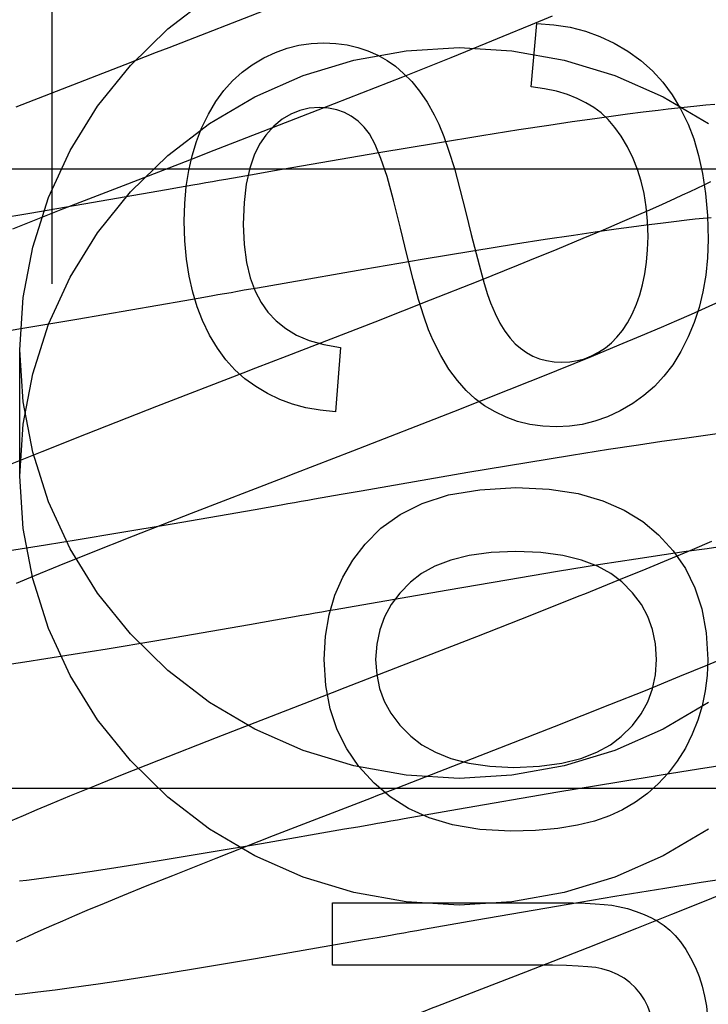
# Model space of a CAD drawing. Header units: inches. Extents: x 0 to 184, y 0 to 119.
# Tile 41 of 113: x 92.81 to 92.932, y 40.006 to 40.18. Entities that reach past the tile are written whole.
import ezdxf

# ---------------------------------------------------------------- set-up
doc = ezdxf.new("R2010")
doc.units = ezdxf.units.IN
doc.header["$LTSCALE"] = 10.121375
doc.header["$MEASUREMENT"] = 0
doc.linetypes.add('HIDDEN', pattern=[0.2, 0.1, -0.1])
doc.layers.add('DEFAULT_2', color=8, linetype='HIDDEN')

msp = doc.modelspace()

# ---------------------------------------------------------------- linework, layer by layer
at = {"layer": 'DEFAULT_2', "color": 8, "linetype": 'HIDDEN'}
for p, q in [((92.81547, 40.73838), (92.81547, 40.13357)), ((92.90055, 40.17958), (92.90436, 40.18118)), ((92.89563, 40.17755), (92.90055, 40.17958)), ((92.90059, 40.16858), (92.90157, 40.17982)), ((92.89259, 40.17631), (92.89563, 40.17755)), ((92.88638, 40.17379), (92.89259, 40.17631)), ((92.83396, 40.17465), (92.82841, 40.1725)), ((92.87781, 40.17037), (92.88638, 40.17379)), ((92.82841, 40.1725), (92.80907, 40.16498)), ((92.86567, 40.1656), (92.87781, 40.17037)), ((92.84322, 40.15689), (92.86567, 40.1656)), ((92.92834, 40.16497), (92.92665, 40.16479)), ((92.93, 40.16514), (92.92834, 40.16497)), ((92.93161, 40.16529), (92.93, 40.16514)), ((92.93319, 40.16543), (92.93161, 40.16529)), ((92.91481, 40.16332), (92.91188, 40.16291)), ((92.91767, 40.1637), (92.91481, 40.16332)), ((92.92045, 40.16405), (92.91767, 40.1637)), ((92.92316, 40.16439), (92.92045, 40.16405)), ((92.92492, 40.16459), (92.92316, 40.16439)), ((92.92665, 40.16479), (92.92492, 40.16459)), ((92.90373, 40.16172), (92.89842, 40.16091)), ((92.90786, 40.16234), (92.90373, 40.16172)), ((92.91188, 40.16291), (92.90786, 40.16234)), ((92.89185, 40.15987), (92.88396, 40.15858)), ((92.89842, 40.16091), (92.89185, 40.15987)), ((92.88396, 40.15858), (92.87354, 40.15683)), ((92.87354, 40.15683), (92.85462, 40.15357)), ((92.96527, 40.15397), (92.46527, 40.15397)), ((92.85106, 40.15294), (92.84869, 40.15253)), ((92.85462, 40.15357), (92.85106, 40.15294)), ((92.81741, 40.14688), (92.82894, 40.15137)), ((92.84047, 40.15109), (92.83814, 40.15068)), ((92.84869, 40.15253), (92.84633, 40.15212)), ((92.93127, 40.15113), (92.93004, 40.15054)), ((92.93246, 40.1517), (92.93127, 40.15113)), ((92.83582, 40.15027), (92.82115, 40.14772)), ((92.83814, 40.15068), (92.83582, 40.15027)), ((92.92741, 40.14931), (92.92603, 40.14868)), ((92.92875, 40.14993), (92.92741, 40.14931)), ((92.93004, 40.15054), (92.92875, 40.14993)), ((92.82115, 40.14772), (92.81153, 40.14609)), ((92.92386, 40.1477), (92.92159, 40.14669)), ((92.92603, 40.14868), (92.92386, 40.1477)), ((92.81153, 40.14609), (92.80445, 40.14491)), ((92.80852, 40.14337), (92.81741, 40.14688)), ((92.92159, 40.14669), (92.91922, 40.14565)), ((92.91676, 40.14458), (92.91335, 40.14312)), ((92.91922, 40.14565), (92.91676, 40.14458)), ((92.91841, 40.14372), (92.92102, 40.14406)), ((92.92102, 40.14406), (92.92354, 40.14438)), ((92.92354, 40.14438), (92.92595, 40.14467)), ((92.92595, 40.14467), (92.92826, 40.14494)), ((92.92826, 40.14494), (92.92974, 40.1451)), ((92.92974, 40.1451), (92.93116, 40.14525)), ((92.93116, 40.14525), (92.93254, 40.14538)), ((92.90305, 40.14149), (92.90809, 40.14225)), ((92.90809, 40.14225), (92.91197, 40.14282)), ((92.91335, 40.14312), (92.90978, 40.14162)), ((92.91197, 40.14282), (92.91571, 40.14335)), ((92.91571, 40.14335), (92.91841, 40.14372)), ((92.89024, 40.13944), (92.89783, 40.14067)), ((92.89783, 40.14067), (92.90305, 40.14149)), ((92.90978, 40.14162), (92.90513, 40.13969)), ((92.88125, 40.13795), (92.89024, 40.13944)), ((92.90513, 40.13969), (92.90028, 40.1377)), ((92.87085, 40.13618), (92.88125, 40.13795)), ((92.90028, 40.1377), (92.89829, 40.1369)), ((92.85672, 40.13373), (92.87085, 40.13618)), ((92.89829, 40.1369), (92.89114, 40.13402)), ((92.85435, 40.13331), (92.85672, 40.13373)), ((92.89114, 40.13402), (92.88265, 40.13066)), ((92.84963, 40.13249), (92.85199, 40.1329)), ((92.85199, 40.1329), (92.85435, 40.13331)), ((92.81987, 40.12731), (92.83909, 40.13064)), ((92.83909, 40.13064), (92.84142, 40.13105)), ((92.84142, 40.13105), (92.84376, 40.13146)), ((92.88265, 40.13066), (92.87281, 40.1268)), ((92.93158, 40.12934), (92.93404, 40.13045)), ((92.92643, 40.12707), (92.92904, 40.12822)), ((92.92904, 40.12822), (92.93158, 40.12934)), ((92.81028, 40.1257), (92.81987, 40.12731)), ((92.87281, 40.1268), (92.85719, 40.12074)), ((92.92374, 40.12591), (92.92643, 40.12707)), ((92.8042, 40.12471), (92.81028, 40.1257)), ((92.92004, 40.12434), (92.92374, 40.12591)), ((92.91622, 40.12274), (92.92004, 40.12434)), ((92.80977, 40.0994), (92.80977, 40.12189)), ((92.8667, 40.12229), (92.86584, 40.11087)), ((92.91128, 40.1207), (92.91622, 40.12274)), ((92.85719, 40.12074), (92.85161, 40.11858)), ((92.89668, 40.1148), (92.90411, 40.11778)), ((92.88683, 40.11092), (92.89668, 40.1148)), ((92.83406, 40.11178), (92.82154, 40.10689)), ((92.86889, 40.10393), (92.88683, 40.11092)), ((92.82154, 40.10689), (92.81366, 40.10376)), ((92.92378, 40.10556), (92.91964, 40.10495)), ((92.9278, 40.10614), (92.92378, 40.10556)), ((92.93074, 40.10654), (92.9278, 40.10614)), ((92.9336, 40.10693), (92.93074, 40.10654)), ((92.81366, 40.10376), (92.80804, 40.1015)), ((92.85879, 40.10002), (92.86889, 40.10393)), ((92.91431, 40.10413), (92.90773, 40.10309)), ((92.91964, 40.10495), (92.91431, 40.10413)), ((92.90773, 40.10309), (92.89981, 40.1018)), ((92.89981, 40.1018), (92.88936, 40.10005)), ((92.88936, 40.10005), (92.87038, 40.09677)), ((92.87038, 40.09677), (92.86682, 40.09615)), ((92.86444, 40.09573), (92.86208, 40.09532)), ((92.86682, 40.09615), (92.86444, 40.09573)), ((92.85153, 40.09347), (92.83682, 40.09091)), ((92.85385, 40.09388), (92.85153, 40.09347)), ((92.85619, 40.09428), (92.85385, 40.09388)), ((92.82994, 40.08881), (92.84023, 40.09283)), ((92.83682, 40.09091), (92.82718, 40.08927)), ((92.82009, 40.0881), (92.81434, 40.08717)), ((92.82718, 40.08927), (92.82009, 40.0881)), ((92.82219, 40.08574), (92.82994, 40.08881)), ((92.80981, 40.08646), (92.80638, 40.08595)), ((92.81434, 40.08717), (92.80981, 40.08646)), ((92.92917, 40.08635), (92.92561, 40.08484)), ((92.9281, 40.08608), (92.93183, 40.0866)), ((92.93259, 40.08781), (92.92917, 40.08635)), ((92.93183, 40.0866), (92.93453, 40.08697)), ((92.81672, 40.08354), (92.82219, 40.08574)), ((92.91291, 40.08377), (92.9192, 40.08475)), ((92.9192, 40.08475), (92.92423, 40.08551)), ((92.92561, 40.08484), (92.92096, 40.08292)), ((92.92423, 40.08551), (92.9281, 40.08608)), ((92.81241, 40.08179), (92.81672, 40.08354)), ((92.90528, 40.08253), (92.91291, 40.08377)), ((92.92096, 40.08292), (92.91612, 40.08093)), ((92.80914, 40.08044), (92.81241, 40.08179)), ((92.88582, 40.07925), (92.89626, 40.08103)), ((92.89626, 40.08103), (92.90528, 40.08253)), ((92.87048, 40.07658), (92.88582, 40.07925)), ((92.90906, 40.07808), (92.90065, 40.07474)), ((92.86576, 40.07575), (92.86812, 40.07617)), ((92.86812, 40.07617), (92.87048, 40.07658)), ((92.85519, 40.0739), (92.85753, 40.07431)), ((92.85753, 40.07431), (92.85987, 40.07472)), ((92.90065, 40.07474), (92.89087, 40.07089)), ((92.83375, 40.0702), (92.85056, 40.07309)), ((92.85056, 40.07309), (92.85519, 40.0739)), ((92.89087, 40.07089), (92.87753, 40.06571)), ((92.81922, 40.06779), (92.82528, 40.06878)), ((92.82528, 40.06878), (92.83375, 40.0702)), ((92.81067, 40.06646), (92.81439, 40.06703)), ((92.81439, 40.06703), (92.81922, 40.06779)), ((92.93194, 40.06592), (92.93577, 40.06752)), ((92.80709, 40.06593), (92.81067, 40.06646)), ((92.87753, 40.06571), (92.86747, 40.06182)), ((92.927, 40.06388), (92.93194, 40.06592)), ((92.92087, 40.06138), (92.927, 40.06388)), ((92.91453, 40.05884), (92.92087, 40.06138)), ((92.90474, 40.05496), (92.91453, 40.05884)), ((92.88908, 40.04884), (92.90474, 40.05496)), ((92.84462, 40.05295), (92.8344, 40.04894)), ((92.8344, 40.04894), (92.82762, 40.04624)), ((92.93561, 40.04819), (92.93029, 40.04737)), ((92.82762, 40.04624), (92.823, 40.04437)), ((92.9237, 40.04633), (92.91578, 40.04504)), ((92.93029, 40.04737), (92.9237, 40.04633)), ((92.823, 40.04437), (92.81858, 40.04256)), ((92.91578, 40.04504), (92.90532, 40.04328)), ((92.96527, 40.04397), (92.46527, 40.04397)), ((92.81858, 40.04256), (92.8152, 40.04116)), ((92.90532, 40.04328), (92.88752, 40.04021)), ((92.8152, 40.04116), (92.81275, 40.04013)), ((92.81037, 40.03911), (92.8081, 40.03813)), ((92.81275, 40.04013), (92.81037, 40.03911)), ((92.88275, 40.03938), (92.88038, 40.03896)), ((92.88752, 40.04021), (92.88275, 40.03938)), ((92.87211, 40.03752), (92.86977, 40.03711)), ((92.88038, 40.03896), (92.87801, 40.03855)), ((92.84461, 40.03157), (92.85484, 40.03558)), ((92.86744, 40.0367), (92.85271, 40.03414)), ((92.86977, 40.03711), (92.86744, 40.0367)), ((92.85271, 40.03414), (92.84306, 40.0325)), ((92.84306, 40.0325), (92.83595, 40.03132)), ((92.83019, 40.03039), (92.82566, 40.02968)), ((92.83595, 40.03132), (92.83019, 40.03039)), ((92.83692, 40.02852), (92.84461, 40.03157)), ((92.81895, 40.02868), (92.81663, 40.02836)), ((92.82222, 40.02916), (92.81895, 40.02868)), ((92.82566, 40.02968), (92.82222, 40.02916)), ((92.81097, 40.02762), (92.80969, 40.02747)), ((92.81231, 40.02779), (92.81097, 40.02762)), ((92.81441, 40.02806), (92.81231, 40.02779)), ((92.81663, 40.02836), (92.81441, 40.02806)), ((92.83238, 40.0267), (92.83692, 40.02852)), ((92.92433, 40.02627), (92.93078, 40.0273)), ((92.93078, 40.0273), (92.93597, 40.02811)), ((92.82808, 40.02495), (92.83238, 40.0267)), ((92.91542, 40.0248), (92.92433, 40.02627)), ((92.93647, 40.02601), (92.9316, 40.02402)), ((92.82172, 40.02231), (92.82481, 40.0236)), ((92.82481, 40.0236), (92.82808, 40.02495)), ((92.86529, 40.02364), (92.90569, 40.02364)), ((92.86529, 40.01259), (92.86529, 40.02364)), ((92.90506, 40.02305), (92.91542, 40.0248)), ((92.9316, 40.02402), (92.92554, 40.02157)), ((92.81952, 40.02138), (92.82172, 40.02231)), ((92.89095, 40.02061), (92.90506, 40.02305)), ((92.92554, 40.02157), (92.91927, 40.01907)), ((92.81544, 40.01961), (92.81742, 40.02047)), ((92.81742, 40.02047), (92.81952, 40.02138)), ((92.88621, 40.01978), (92.89095, 40.02061)), ((92.81126, 40.01773), (92.81238, 40.01825)), ((92.81238, 40.01825), (92.81356, 40.01878)), ((92.81356, 40.01878), (92.81544, 40.01961)), ((92.88148, 40.01895), (92.88384, 40.01937)), ((92.88384, 40.01937), (92.88621, 40.01978)), ((92.91927, 40.01907), (92.91065, 40.01567)), ((92.80917, 40.01676), (92.81018, 40.01724)), ((92.81018, 40.01724), (92.81126, 40.01773)), ((92.85164, 40.01376), (92.87091, 40.0171)), ((92.87091, 40.0171), (92.87325, 40.01751)), ((92.87325, 40.01751), (92.87559, 40.01792)), ((92.91065, 40.01567), (92.89959, 40.01135)), ((92.84203, 40.01215), (92.85164, 40.01376)), ((92.83106, 40.01038), (92.83593, 40.01115)), ((92.83593, 40.01115), (92.84203, 40.01215)), ((92.90145, 40.01259), (92.86529, 40.01259)), ((92.82369, 40.00926), (92.8273, 40.0098)), ((92.8273, 40.0098), (92.83106, 40.01038)), ((92.81018, 40.00749), (92.81154, 40.00764)), ((92.81154, 40.00764), (92.81297, 40.00781)), ((92.81297, 40.00781), (92.81448, 40.008)), ((92.81448, 40.008), (92.81606, 40.0082)), ((92.81606, 40.0082), (92.81853, 40.00853)), ((92.81853, 40.00853), (92.82108, 40.00888)), ((92.82108, 40.00888), (92.82369, 40.00926)), ((92.80891, 40.00735), (92.81018, 40.00749))]:
    msp.add_line(p, q, dxfattribs=at)
for points in [[(92.80977, 40.12189), (92.81035, 40.13113), (92.81204, 40.14011), (92.81484, 40.14889), (92.8187, 40.15728), (92.82358, 40.16514), (92.82939, 40.17239), (92.83605, 40.17889), (92.84346, 40.18456)], [(92.85414, 40.18247), (92.8362, 40.17552), (92.83396, 40.17465)], [(92.90157, 40.17982), (92.90461, 40.17961), (92.90749, 40.17916), (92.91021, 40.17847), (92.91281, 40.17753), (92.91534, 40.17634), (92.91778, 40.17491)], [(92.80977, 40.0994), (92.81035, 40.10864), (92.81204, 40.11762), (92.81484, 40.1264), (92.8187, 40.13479), (92.82358, 40.14265), (92.82939, 40.1499), (92.83605, 40.15639), (92.84346, 40.16207), (92.85152, 40.16682), (92.86011, 40.1706), (92.8691, 40.17333), (92.87837, 40.17499), (92.88777, 40.17554), (92.89717, 40.17499), (92.90644, 40.17333), (92.91543, 40.1706), (92.92402, 40.16682), (92.93208, 40.16207)], [(92.85105, 40.17251), (92.8531, 40.17372), (92.85517, 40.1747), (92.85724, 40.17544), (92.85934, 40.17595), (92.86152, 40.17627), (92.86375, 40.17638)], [(92.86375, 40.17638), (92.8659, 40.17628), (92.86792, 40.17601), (92.86981, 40.17557), (92.8716, 40.17496), (92.87333, 40.17419), (92.87499, 40.17325)], [(92.91778, 40.17491), (92.92006, 40.17325), (92.92214, 40.1714), (92.92399, 40.1694), (92.92565, 40.16718), (92.92714, 40.16469), (92.92846, 40.16195)], [(92.84204, 40.16121), (92.84324, 40.16373), (92.84456, 40.16598), (92.84599, 40.16794), (92.84754, 40.16966), (92.84923, 40.17119), (92.85105, 40.17251)], [(92.87499, 40.17325), (92.87648, 40.17222), (92.87793, 40.17097), (92.87936, 40.16951), (92.88075, 40.16781), (92.88209, 40.16584), (92.88337, 40.16363)], [(92.9117, 40.1649), (92.91032, 40.16576), (92.90877, 40.16652), (92.90703, 40.1672), (92.90511, 40.16778), (92.90295, 40.16824), (92.90059, 40.16858)], [(92.86296, 40.1649), (92.86117, 40.16477), (92.85948, 40.16438), (92.8579, 40.16374), (92.85638, 40.16282), (92.85489, 40.16156), (92.85344, 40.15999)], [(92.87095, 40.16141), (92.86983, 40.16249), (92.86864, 40.16336), (92.8674, 40.16403), (92.86606, 40.1645), (92.86457, 40.16479), (92.86296, 40.1649)], [(92.88337, 40.16363), (92.8842, 40.16192), (92.88507, 40.15975), (92.88598, 40.15716), (92.88694, 40.15406), (92.88794, 40.15042), (92.88899, 40.14624)], [(92.91871, 40.15582), (92.91768, 40.15793), (92.91659, 40.15979), (92.91545, 40.16138), (92.91425, 40.16275), (92.913, 40.16393), (92.9117, 40.1649)], [(92.92846, 40.16195), (92.92947, 40.15933), (92.93032, 40.1564), (92.93103, 40.15318), (92.93156, 40.14963), (92.93189, 40.14572), (92.93202, 40.14145)], [(92.83895, 40.1447), (92.83906, 40.14788), (92.83933, 40.15088), (92.83978, 40.15369), (92.84039, 40.15634), (92.84114, 40.15885), (92.84204, 40.16121)], [(92.85344, 40.15999), (92.85234, 40.15841), (92.8514, 40.15644), (92.85059, 40.1541), (92.84998, 40.15131), (92.84961, 40.14801), (92.84945, 40.14421)], [(92.87738, 40.14347), (92.87615, 40.14847), (92.87498, 40.15262), (92.87389, 40.15586), (92.87285, 40.15834), (92.87187, 40.16021), (92.87095, 40.16141)], [(92.82894, 40.15137), (92.84099, 40.15603), (92.84322, 40.15689)], [(92.92134, 40.142), (92.92125, 40.14471), (92.92102, 40.14725), (92.92063, 40.14961), (92.92011, 40.15182), (92.91948, 40.15389), (92.91871, 40.15582)], [(92.84633, 40.15212), (92.84516, 40.15191), (92.84398, 40.1517), (92.84281, 40.1515), (92.84163, 40.15129), (92.84047, 40.15109)], [(92.88899, 40.14624), (92.88993, 40.14237), (92.89079, 40.13898), (92.89156, 40.13607), (92.89225, 40.13364), (92.89285, 40.13169), (92.89337, 40.13022)], [(92.84221, 40.12708), (92.84127, 40.12951), (92.84049, 40.13212), (92.83985, 40.13493), (92.83936, 40.13796), (92.83907, 40.14121), (92.83895, 40.1447)], [(92.84945, 40.14421), (92.84962, 40.14057), (92.85003, 40.13737), (92.8507, 40.13462), (92.85158, 40.13226), (92.85262, 40.13024), (92.85383, 40.12857)], [(92.88315, 40.12354), (92.88237, 40.12541), (92.88152, 40.12783), (92.8806, 40.13078), (92.87961, 40.13434), (92.87854, 40.13858), (92.87738, 40.14347)], [(92.9193, 40.12997), (92.91989, 40.13164), (92.92039, 40.13343), (92.92079, 40.13535), (92.92109, 40.13742), (92.92127, 40.13963), (92.92134, 40.142)], [(92.93202, 40.14145), (92.93191, 40.13821), (92.9316, 40.13512), (92.93109, 40.13219), (92.9304, 40.1294), (92.92954, 40.12671), (92.9285, 40.12415)], [(92.84376, 40.13146), (92.84493, 40.13166), (92.8461, 40.13187), (92.84728, 40.13207), (92.84845, 40.13228), (92.84963, 40.13249)], [(92.89337, 40.13022), (92.89419, 40.1283), (92.89504, 40.12661), (92.89593, 40.12518), (92.89684, 40.12396), (92.89776, 40.12294), (92.8987, 40.12213)], [(92.91379, 40.12223), (92.91483, 40.12308), (92.91583, 40.1241), (92.91679, 40.12527), (92.91769, 40.12663), (92.91852, 40.1282), (92.9193, 40.12997)], [(92.85383, 40.12857), (92.85528, 40.12701), (92.85698, 40.12565), (92.85891, 40.12448), (92.86114, 40.12352), (92.86375, 40.1228), (92.8667, 40.12229)], [(92.85167, 40.11532), (92.84975, 40.11671), (92.84797, 40.11831), (92.84634, 40.12011), (92.84484, 40.12215), (92.84346, 40.12448), (92.84221, 40.12708)], [(92.89232, 40.11194), (92.89066, 40.11317), (92.88906, 40.11466), (92.88749, 40.11641), (92.88598, 40.11845), (92.88453, 40.12084), (92.88315, 40.12354)], [(92.9285, 40.12415), (92.92718, 40.12155), (92.92574, 40.11922), (92.92417, 40.11717), (92.92247, 40.11536), (92.92062, 40.11373), (92.91863, 40.11231)], [(92.93208, 40.05921), (92.92402, 40.05446), (92.91543, 40.05068), (92.90644, 40.04795), (92.89717, 40.04629), (92.88777, 40.04574), (92.87837, 40.04629), (92.8691, 40.04795), (92.86011, 40.05068), (92.85152, 40.05446), (92.84346, 40.05921), (92.83605, 40.06489), (92.82939, 40.07139), (92.82358, 40.07863), (92.8187, 40.0865), (92.81484, 40.09489), (92.81204, 40.10366), (92.81035, 40.11264), (92.80977, 40.12189)], [(92.8987, 40.12213), (92.89978, 40.12138), (92.90091, 40.12076), (92.90208, 40.12029), (92.90332, 40.11994), (92.90465, 40.11973), (92.90605, 40.11965)], [(92.90605, 40.11965), (92.90745, 40.11973), (92.90879, 40.11994), (92.91008, 40.12028), (92.91132, 40.12078), (92.91257, 40.12143), (92.91379, 40.12223)], [(92.90411, 40.11778), (92.90515, 40.1182), (92.91128, 40.1207)], [(92.85161, 40.11858), (92.84938, 40.11772), (92.83406, 40.11178)], [(92.86584, 40.11087), (92.86313, 40.11112), (92.86057, 40.11157), (92.85818, 40.11221), (92.85592, 40.11305), (92.85375, 40.11409), (92.85167, 40.11532)], [(92.90507, 40.10817), (92.90263, 40.1083), (92.90033, 40.10862), (92.89817, 40.10916), (92.89612, 40.10989), (92.89417, 40.11082), (92.89232, 40.11194)], [(92.91863, 40.11231), (92.91637, 40.111), (92.91412, 40.10995), (92.91189, 40.10917), (92.90965, 40.10862), (92.90737, 40.10828), (92.90507, 40.10817)], [(92.93208, 40.03672), (92.92402, 40.03197), (92.91543, 40.02819), (92.90644, 40.02546), (92.89717, 40.0238), (92.88777, 40.02325), (92.87837, 40.0238), (92.8691, 40.02546), (92.86011, 40.02819), (92.85152, 40.03197), (92.84346, 40.03672), (92.83605, 40.0424), (92.82939, 40.0489), (92.82358, 40.05614), (92.8187, 40.06401), (92.81484, 40.07239), (92.81204, 40.08117), (92.81035, 40.09015), (92.80977, 40.0994)], [(92.84023, 40.09283), (92.85656, 40.09915), (92.85879, 40.10002)], [(92.87107, 40.08735), (92.87389, 40.09019), (92.87729, 40.09259), (92.88122, 40.09458), (92.88588, 40.09608), (92.89146, 40.09702), (92.89789, 40.09743)], [(92.89789, 40.09743), (92.90378, 40.0971), (92.90895, 40.09632), (92.91334, 40.09506), (92.91711, 40.0934), (92.92041, 40.0914), (92.9232, 40.08903)], [(92.86208, 40.09532), (92.86089, 40.09511), (92.85971, 40.0949), (92.85854, 40.0947), (92.85736, 40.09449), (92.85619, 40.09428)], [(92.9232, 40.08903), (92.92581, 40.08616), (92.92797, 40.083), (92.92966, 40.07961), (92.93089, 40.07585), (92.93165, 40.07158), (92.93196, 40.06686)], [(92.86382, 40.06686), (92.86406, 40.071), (92.8647, 40.07482), (92.86571, 40.07827), (92.86711, 40.08147), (92.8689, 40.0845), (92.87107, 40.08735)], [(92.89789, 40.08607), (92.89346, 40.08586), (92.88959, 40.08535), (92.8863, 40.08452), (92.8835, 40.08343), (92.88111, 40.08213), (92.87916, 40.08061)], [(92.91669, 40.08063), (92.91473, 40.08214), (92.91234, 40.08343), (92.90952, 40.08452), (92.90621, 40.08535), (92.90233, 40.08586), (92.89789, 40.08607)], [(92.87916, 40.08061), (92.87724, 40.07866), (92.87569, 40.0766), (92.87451, 40.07445), (92.87368, 40.07215), (92.87316, 40.06961), (92.87296, 40.06686)], [(92.91612, 40.08093), (92.91008, 40.07849), (92.90906, 40.07808)], [(92.92287, 40.06686), (92.92268, 40.06963), (92.92216, 40.07219), (92.92133, 40.0745), (92.92016, 40.07664), (92.91861, 40.07869), (92.91669, 40.08063)], [(92.85987, 40.07472), (92.86104, 40.07493), (92.86222, 40.07513), (92.8634, 40.07534), (92.86458, 40.07555), (92.86576, 40.07575)], [(92.87267, 40.04489), (92.87, 40.04783), (92.86782, 40.05101), (92.86612, 40.05439), (92.86489, 40.0581), (92.86412, 40.06227), (92.86382, 40.06686)], [(92.87296, 40.06686), (92.87315, 40.06419), (92.87367, 40.06171), (92.8745, 40.05944), (92.87568, 40.0573), (92.87726, 40.05522), (92.87923, 40.05323)], [(92.9166, 40.05318), (92.91856, 40.05516), (92.92014, 40.05723), (92.92133, 40.05936), (92.92216, 40.06164), (92.92268, 40.06415), (92.92287, 40.06686)], [(92.93196, 40.06686), (92.93184, 40.06402), (92.9315, 40.06127), (92.93095, 40.05863), (92.93017, 40.05607), (92.92918, 40.05357), (92.92797, 40.05114)], [(92.86747, 40.06182), (92.86524, 40.06095), (92.84462, 40.05295)], [(92.87923, 40.05323), (92.88119, 40.05169), (92.88357, 40.05038), (92.88631, 40.04927), (92.88951, 40.04844), (92.89326, 40.04792), (92.89752, 40.0477)], [(92.89752, 40.0477), (92.90207, 40.04792), (92.90605, 40.04844), (92.90941, 40.04928), (92.91224, 40.05038), (92.91465, 40.05168), (92.9166, 40.05318)], [(92.92797, 40.05114), (92.92653, 40.0488), (92.92493, 40.04668), (92.92317, 40.04477), (92.92124, 40.04306), (92.91912, 40.04152), (92.9168, 40.04015)], [(92.85484, 40.03558), (92.87223, 40.04232), (92.87334, 40.04275), (92.87446, 40.04318), (92.87558, 40.04361), (92.88908, 40.04884)], [(92.89697, 40.03635), (92.89149, 40.03668), (92.88664, 40.03747), (92.88245, 40.03874), (92.8788, 40.04042), (92.87552, 40.04247), (92.87267, 40.04489)], [(92.9168, 40.04015), (92.91452, 40.03908), (92.91184, 40.03817), (92.9088, 40.03741), (92.90532, 40.03684), (92.90138, 40.03649), (92.89697, 40.03635)], [(92.87801, 40.03855), (92.87682, 40.03834), (92.87564, 40.03814), (92.87446, 40.03793), (92.87329, 40.03772), (92.87211, 40.03752)], [(92.90569, 40.02364), (92.90805, 40.02362), (92.91015, 40.02357), (92.91198, 40.02348), (92.91355, 40.02336), (92.9149, 40.0232), (92.91601, 40.02301)], [(92.91601, 40.02301), (92.91769, 40.02261), (92.91925, 40.02213), (92.92067, 40.02158), (92.92197, 40.02097), (92.92316, 40.0203), (92.92423, 40.01959)], [(92.87559, 40.01792), (92.87677, 40.01813), (92.87794, 40.01833), (92.87912, 40.01854), (92.8803, 40.01874), (92.88148, 40.01895)], [(92.92423, 40.01959), (92.92522, 40.01879), (92.92618, 40.01783), (92.92713, 40.0167), (92.92804, 40.01538), (92.92891, 40.01387), (92.92975, 40.01216)], [(92.89959, 40.01135), (92.88392, 40.00528), (92.8828, 40.00485), (92.88168, 40.00441), (92.88057, 40.00398), (92.85784, 39.99516)], [(92.91312, 40.01193), (92.91207, 40.01213), (92.91068, 40.0123), (92.90895, 40.01242), (92.90686, 40.01251), (92.90435, 40.01257), (92.90145, 40.01259)], [(92.92, 40.0075), (92.91912, 40.00856), (92.91814, 40.00949), (92.91708, 40.01028), (92.91591, 40.01094), (92.91458, 40.0115), (92.91312, 40.01193)], [(92.92975, 40.01216), (92.93041, 40.01053), (92.93095, 40.00884), (92.93138, 40.00709), (92.9317, 40.00526), (92.93189, 40.00335), (92.93196, 40.00135)], [(92.92245, 39.99914), (92.92236, 40.00089), (92.92214, 40.00249), (92.92178, 40.00394), (92.9213, 40.00525), (92.92071, 40.00644), (92.92, 40.0075)]]:
    msp.add_lwpolyline(points, dxfattribs=at)

doc.saveas('drawing.dxf')
